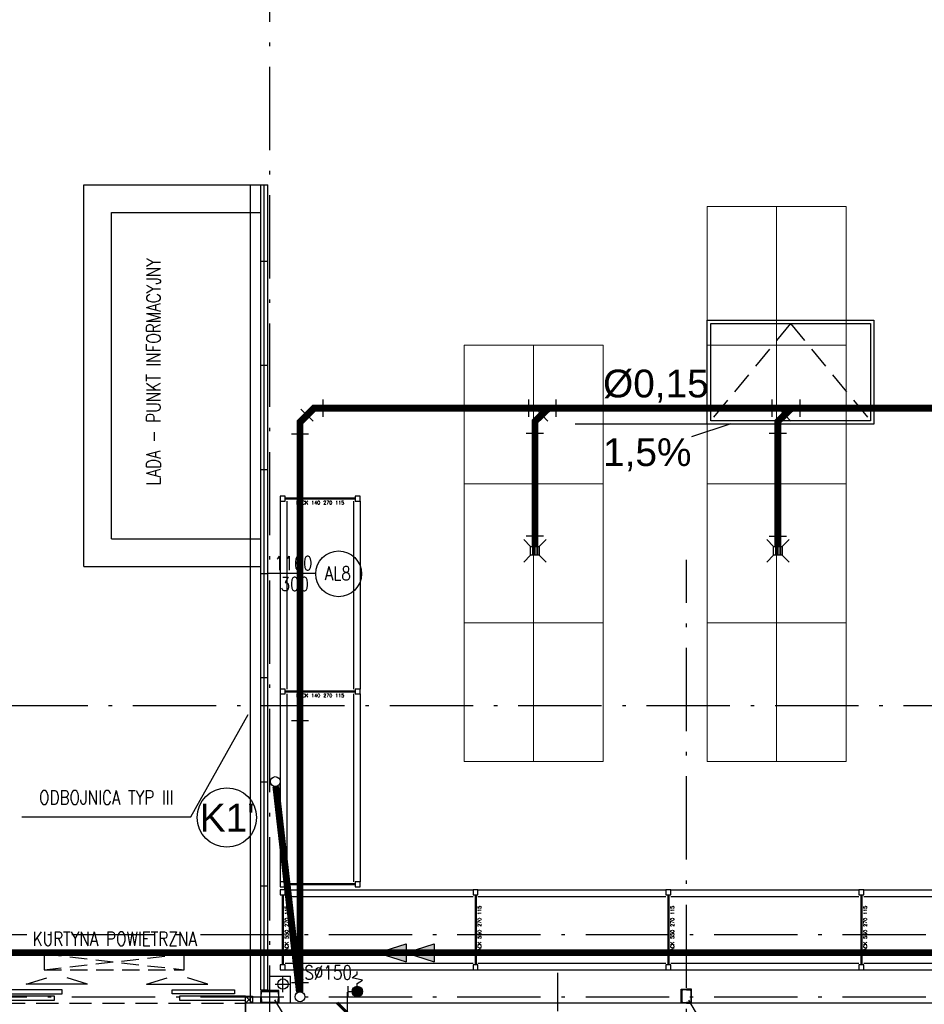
# Model space of a CAD drawing. Extents: x 153948 to 285449, y -89387 to -60195.
# Tile 29 of 100: x 255600 to 256903, y -85690 to -84272. Entities that reach past the tile are written whole.
import ezdxf
from ezdxf.enums import TextEntityAlignment as Align

# ---------------------------------------------------------------- set-up
doc = ezdxf.new("R2010")
doc.units = 0
doc.header["$LTSCALE"] = 100
doc.header["$MEASUREMENT"] = 0
doc.header["$PDMODE"] = 1
for name, pattern in [('ACAD_ISO10W100', [18.5, 12, -3, 0.5, -3]), ('DASHED2', [0.375, 0.25, -0.125]), ('HIDDEN2', [4.7625, 3.175, -1.5875])]:
    doc.linetypes.add(name, pattern=pattern)
doc.layers.get('0').update_dxf_attribs({"linetype": 'CONTINUOUS'})
doc.layers.get('DEFPOINTS').update_dxf_attribs({"linetype": 'CONTINUOUS'})
for name, color, linetype in [('1', 2, 'CONTINUOUS'), ('_INST OPIS', 7, 'CONTINUOUS'), ('_INST WODA', 4, 'CONTINUOUS'), ('_PROJ KS', 33, 'CONTINUOUS'), ('ALUMINIUM', 5, 'CONTINUOUS'), ('K-STA', 2, 'CONTINUOUS'), ('kanalizacja', 6, 'CONTINUOUS'), ('KRATKI', 33, 'CONTINUOUS'), ('OSIE', 8, 'ACAD_ISO10W100'), ('R-----OP', 2, 'CONTINUOUS'), ('RS REGAŁY', 7, 'CONTINUOUS'), ('RYNNY', 2, 'CONTINUOUS'), ('SCIANY-GK', 11, 'CONTINUOUS'), ('TEXT', 11, 'CONTINUOUS'), ('WYMIARY', 1, 'CONTINUOUS'), ('ŚWIETLIK', 2, 'CONTINUOUS')]:
    doc.layers.add(name, color=color, linetype=linetype)
doc.layers.add('PANELE', color=3, linetype='CONTINUOUS', lineweight=30)
doc.layers.add('RAK 140', color=2, linetype='CONTINUOUS', lineweight=9)
doc.styles.add('DYBY-NORMALNY-0-8-N', font='ROMANS.SHX', dxfattribs={"width": 0.8})
doc.styles.add('instalacje', font='arial.ttf', dxfattribs={"height": 40})
doc.styles.get("Standard").update_dxf_attribs({"font": 'txt.shx'})
doc.styles.add('STYLE2', font='isocp.shx', dxfattribs={"width": 0.8})
doc.dimstyles.new('KRESKI_100', dxfattribs={"dimscale": 20, "dimtxt": 2.2, "dimasz": 1.5, "dimexe": 1.5, "dimexo": 1.5, "dimgap": 0.6, "dimtad": 1, "dimdec": 1, "dimrnd": 0.5, "dimdsep": 46, "dimtxsty": 'STYLE2', "dimblk1": 'ARCHTICK', "dimblk2": 'ARCHTICK', "dimsah": 1, "dimcen": 2.5, "dimdle": 1.5, "dimclrd": 10, "dimclre": 10, "dimclrt": 15, "dimadec": 0, "dimazin": 0, "dimtfac": 1, "dimtdec": 1, "dimtmove": 1, "dimatfit": 3, "dimldrblk": 'ARCHTICK', "dimfxl": 1.5, "dimfxlon": 1, "dimtolj": 1, "dimtzin": 0, "dimarcsym": 0})

# ---------------------------------------------------------------- blocks, each defined once
blk = doc.blocks.new('SC260X2')
at = {"layer": '1'}
for points in [[(-13, 9), (-13, 0), (-12.4, 0), (-12.1, 7, -0.401015), (-11.1, 7.9), (11.1, 7.9, -0.401015), (12.1, 7), (12.4, 0), (13, 0), (13, 9)], [(-13, -9), (-13, 0), (-12.4, 0), (-12.1, -7, 0.401015), (-11.1, -7.9), (11.1, -7.9, 0.401015), (12.1, -7), (12.4, 0), (13, 0), (13, -9)]]:
    blk.add_lwpolyline(points, format="xyb", close=True, dxfattribs=at)
blk = doc.blocks.new('SC200X2')
at = {"layer": '1'}
for points in [[(-10, 7.5), (-10, 0), (-9.7, 0, 0.391021), (-9.1, 0.6), (-8.7, 5.6, -0.391021), (-7.6, 6.6), (7.6, 6.6, -0.391021), (8.7, 5.6), (9.1, 0.6, 0.391021), (9.7, 0), (10, 0), (10, 7.5)], [(-10, -7.5), (-10, 0), (-9.7, 0, -0.391021), (-9.1, -0.6), (-8.7, -5.6, 0.391021), (-7.6, -6.6), (7.6, -6.6, 0.391021), (8.7, -5.6), (9.1, -0.6, -0.391021), (9.7, 0), (10, 0), (10, -7.5)]]:
    blk.add_lwpolyline(points, format="xyb", close=True, dxfattribs=at)
blk = doc.blocks.new('_ARCHTICK')
at = {"color": 0, "linetype": 'ByBlock', "const_width": 0.15}
blk.add_lwpolyline([(-0.5, -0.5), (0.5, 0.5)], dxfattribs=at)
blk = doc.blocks.new('*D364')
at = {"layer": 'DEFPOINTS', "color": 0, "ltscale": 0.1, "transparency": 16777216}
for p in [(256350.4, -85703), (256072.3, -85725.5), (256350.4, -85725.5)]:
    blk.add_point(p, dxfattribs=at)
at = {"layer": 'WYMIARY', "color": 10, "lineweight": -2, "ltscale": 0.1, "transparency": 16777216}
for p, q in [((256072.3, -85703), (256072.3, -85673)), ((256102.3, -85703), (256042.3, -85703)), ((256072.3, -85703), (256072.3, -85725.5)), ((256102.3, -85725.5), (256042.3, -85725.5)), ((256072.3, -85725.5), (256072.3, -85755.5))]:
    blk.add_line(p, q, dxfattribs=at)
at = {"layer": 'WYMIARY', "color": 10, "lineweight": -2, "ltscale": 0.1, "transparency": 16777216, "xscale": 30, "yscale": 30, "zscale": 30}
for p, rotation in [((256072.3, -85703), 270), ((256072.3, -85725.5), 90)]:
    blk.add_blockref('_ARCHTICK', p, dxfattribs=dict(at, rotation=rotation))
at = {"layer": 'WYMIARY', "color": 15, "ltscale": 0.1, "transparency": 16777216, "insert": (256014.2, -85760.4), "char_height": 44, "attachment_point": 5, "rotation": 90, "style": 'STYLE2'}
blk.add_mtext('\\A1;22.5', dxfattribs=at)
blk = doc.blocks.new('Wpust_kr')
for p, q in [((0, 12.5), (-10, 22.5)), ((12.5, 12.5), (22.5, 22.5)), ((0, 0), (-10, -10)), ((0, 0), (0, 12.5)), ((0, 12.5), (12.5, 12.5)), ((0, 10), (12.5, 10)), ((0, 7.5), (12.5, 7.5)), ((0, 5), (12.5, 5)), ((0, 2.5), (12.5, 2.5)), ((12.5, 0), (0, 0)), ((12.5, 12.5), (12.5, 0)), ((12.5, 0), (22.5, -10))]:
    blk.add_line(p, q)
blk = doc.blocks.new('A$C67367134')
at = {"layer": '_INST WODA', "ltscale": 0.1}
for p, q in [((-7.5, 27.3), (0, 32.6)), ((0, 32.6), (0, 36.3)), ((-13.8, 15.2), (-13.8, 0)), ((7.7, 24), (-7.5, 27.3)), ((0, 19.3), (7.7, 24)), ((0, 15.2), (0, 19.3)), ((-13.8, 7.6), (-7.6, 7.6))]:
    blk.add_line(p, q, dxfattribs=at)
blk.add_circle((0, 7.6), 7.58, dxfattribs=at)
blk = doc.blocks.new('RACK 140 270 115')
at = {"color": 40}
for p, q in [((7, 115), (277.8, 115)), ((2.75, 108), (2.75, 7)), ((4.25, 108), (4.25, 7)), ((7, 105.5), (277.8, 105.5)), ((7, 9.5), (277.8, 9.5)), ((7, 0), (277.8, 0))]:
    blk.add_line(p, q, dxfattribs=at)
for points in [[(0, 108), (7, 108), (7, 115), (0, 115)], [(0, 0), (7, 0), (7, 7), (0, 7)]]:
    blk.add_lwpolyline(points, close=True, dxfattribs=at)
at = {"color": 40, "insert": (9.25, 57.5), "char_height": 5, "width": 101, "attachment_point": 5, "rotation": 90}
blk.add_mtext('RACK 140 270 115', dxfattribs=at)
blk = doc.blocks.new('NOGA RACK 140 007 115')
at = {"color": 40}
for p, q in [((2.75, 108), (2.75, 7)), ((4.25, 108), (4.25, 7))]:
    blk.add_line(p, q, dxfattribs=at)
for points in [[(0, 108), (7, 108), (7, 115), (0, 115)], [(0, 0), (7, 0), (7, 7), (0, 7)]]:
    blk.add_lwpolyline(points, close=True, dxfattribs=at)
blk = doc.blocks.new('RACK 550 270 115')
at = {"color": 6}
for p, q in [((7, 115), (277.8, 115)), ((2.75, 108), (2.75, 7)), ((4.25, 108), (4.25, 7)), ((7, 105.5), (277.8, 105.5)), ((7, 9.5), (277.8, 9.5)), ((7, 0), (277.8, 0))]:
    blk.add_line(p, q, dxfattribs=at)
for points in [[(0, 108), (7, 108), (7, 115), (0, 115)], [(0, 0), (7, 0), (7, 7), (0, 7)]]:
    blk.add_lwpolyline(points, close=True, dxfattribs=at)
at = {"color": 6, "insert": (9.25, 57.5), "char_height": 5, "width": 101, "attachment_point": 5, "rotation": 90}
blk.add_mtext('RACK 550 270 115', dxfattribs=at)

msp = doc.modelspace()

# ---------------------------------------------------------------- hatches: boundary and pattern name
at = {"layer": '_INST WODA', "ltscale": 0.1}
msp.add_hatch(color=256, dxfattribs=at).paths.add_polyline_path([(256093.98, -85671.96, 1), (256078.82, -85671.96, 1)])
at = {"layer": '_PROJ KS', "ltscale": 0.1}
for points in [[(256156.6, -85602.97), (256156.6, -85628.95), (256115.98, -85615.96)], [(256197.22, -85602.97), (256197.22, -85628.95), (256156.6, -85615.96)]]:
    msp.add_hatch(color=256, dxfattribs=at).paths.add_polyline_path(points)

# ---------------------------------------------------------------- linework, layer by layer
at = {"layer": '_INST OPIS', "ltscale": 0.1}
for p, q in [((256400.44, -84853.89), (256624.61, -84853.89)), ((256624.61, -84853.89), (256567.94, -84872.49))]:
    msp.add_line(p, q, dxfattribs=at)
msp.add_circle((255898.55, -85421.15), 42.67, dxfattribs=at)
at = {"layer": '_PROJ KS', "color": 7, "ltscale": 0.1}
for p, q in [((256036.94, -84818.99), (256036.94, -84843.9)), ((256333.12, -84818.99), (256333.12, -84843.9)), ((256372.46, -84818.99), (256372.46, -84843.9)), ((256683.49, -84818.99), (256683.49, -84843.9)), ((256723.92, -84818.99), (256723.92, -84843.9)), ((256005.06, -84832.64), (256022.67, -84850.25)), ((256343.49, -84831.92), (256360.76, -84849.86)), ((256693.49, -84831.92), (256710.76, -84849.86)), ((256354.76, -84867.63), (256329.86, -84867.63)), ((256704.76, -84867.66), (256679.86, -84867.66)), ((256016.32, -84868.65), (255991.41, -84868.65)), ((256354.76, -85015.94), (256329.86, -85015.94)), ((256704.76, -85016.2), (256679.86, -85016.2)), ((256016.32, -85281.68), (255991.41, -85281.68)), ((256016.32, -85659.41), (255991.41, -85659.41))]:
    msp.add_line(p, q, dxfattribs=at)
at = {"layer": '_PROJ KS', "ltscale": 0.1}
for p, q in [((256115.98, -85615.96), (256156.6, -85602.97)), ((256156.6, -85602.97), (256156.6, -85628.95)), ((256156.6, -85615.96), (256197.22, -85602.97)), ((256197.22, -85602.97), (256197.22, -85628.95)), ((256115.98, -85615.96), (256156.6, -85628.95)), ((256156.6, -85615.96), (256197.22, -85628.95))]:
    msp.add_line(p, q, dxfattribs=at)
at = {"layer": '_PROJ KS', "ltscale": 0.1, "const_width": 10}
for points in [[(256003.86, -85672.41), (256003.86, -84851.45), (256023.86, -84831.45), (257862.25, -84831.45), (257882.25, -84851.45), (257882.25, -85470.92)], [(256342.31, -85030.54), (256342.31, -84850.34), (256361.93, -84831.45)], [(256692.31, -85030.54), (256692.31, -84850.34), (256711.93, -84831.45)], [(257855.09, -85615.96), (253113.93, -85615.96), (253113.93, -85265.07)]]:
    msp.add_lwpolyline(points, dxfattribs=at)
at = {"layer": '_PROJ KS', "linetype": 'HIDDEN2', "ltscale": 0.1, "const_width": 10}
msp.add_lwpolyline([(256003.05, -85672.46), (255969.08, -85376.48)], dxfattribs=at)
at = {"layer": '_PROJ KS', "ltscale": 0.1}
for centre in [(255968.27, -85369.39), (256003.86, -85679.55)]:
    msp.add_circle(centre, 7.13, dxfattribs=at)
at = {"layer": 'ALUMINIUM', "ltscale": 0.1}
for p, q in [((255692.4, -84509.55), (255947.4, -84509.55)), ((255692.4, -85059.55), (255692.4, -84509.55)), ((255947.4, -84509.55), (255957.4, -84509.55)), ((255947.4, -84619.55), (255947.4, -84509.55)), ((255952.4, -84619.55), (255952.4, -84509.55)), ((255957.4, -84619.55), (255957.4, -84509.55)), ((255732.4, -85019.55), (255732.4, -84549.55)), ((255732.4, -84549.55), (255947.4, -84549.55)), ((255947.4, -84769.55), (255947.4, -84619.55)), ((255947.4, -84619.55), (255957.4, -84619.55)), ((255947.4, -84619.55), (255957.4, -84619.55)), ((255947.4, -84619.55), (255957.4, -84619.55)), ((255947.4, -84619.55), (255957.4, -84619.55)), ((255952.4, -84769.55), (255952.4, -84619.55)), ((255957.4, -84769.55), (255957.4, -84619.55)), ((255947.4, -84769.55), (255957.4, -84769.55)), ((255947.4, -84919.55), (255947.4, -84769.55)), ((255947.4, -84769.55), (255957.4, -84769.55)), ((255947.4, -84769.55), (255957.4, -84769.55)), ((255952.4, -84919.55), (255952.4, -84769.55)), ((255957.4, -84919.55), (255957.4, -84769.55)), ((255947.4, -84919.55), (255957.4, -84919.55)), ((255947.4, -84919.55), (255957.4, -84919.55)), ((255947.4, -85069.55), (255947.4, -84919.55)), ((255952.4, -85069.55), (255952.4, -84919.55)), ((255957.4, -85069.55), (255957.4, -84919.55)), ((255732.4, -85019.55), (255947.4, -85019.55)), ((255692.4, -85059.55), (255947.4, -85059.55)), ((255947.4, -85069.55), (255957.4, -85069.55)), ((255947.4, -85069.55), (255957.4, -85069.55)), ((255947.4, -85219.55), (255947.4, -85069.55)), ((255952.4, -85219.55), (255952.4, -85069.55)), ((255957.4, -85219.55), (255957.4, -85069.55)), ((255947.4, -85369.55), (255947.4, -85219.55)), ((255947.4, -85219.55), (255957.4, -85219.55)), ((255947.4, -85219.55), (255957.4, -85219.55)), ((255952.4, -85369.55), (255952.4, -85219.55)), ((255957.4, -85369.55), (255957.4, -85219.55)), ((255947.4, -85369.55), (255957.4, -85369.55)), ((255947.4, -85369.55), (255957.4, -85369.55)), ((255947.4, -85369.55), (255957.4, -85369.55)), ((255947.4, -85519.55), (255947.4, -85369.55)), ((255952.4, -85519.55), (255952.4, -85369.55)), ((255957.4, -85519.55), (255957.4, -85369.55)), ((255947.4, -85519.55), (255957.4, -85519.55)), ((255947.4, -85669.55), (255947.4, -85519.55)), ((255947.4, -85519.55), (255957.4, -85519.55)), ((255947.4, -85519.55), (255957.4, -85519.55)), ((255947.4, -85519.55), (255957.4, -85519.55)), ((255952.4, -85669.55), (255952.4, -85519.55)), ((255957.4, -85669.55), (255957.4, -85519.55)), ((255947.4, -85669.55), (255957.4, -85669.55))]:
    msp.add_line(p, q, dxfattribs=at)
at = {"layer": 'ALUMINIUM', "linetype": 'DASHED2'}
for p, q in [((255635.15, -85640.66), (255836.79, -85617.75)), ((255635.15, -85617.75), (255836.79, -85640.66))]:
    msp.add_line(p, q, dxfattribs=at)
at = {"layer": 'ALUMINIUM', "linetype": 'Continuous', "ltscale": 0.1}
for p, q in [((255609.64, -85661.38), (255639.09, -85652.26)), ((255697.88, -85661.38), (255609.64, -85661.38)), ((255697.88, -85661.38), (255668.43, -85652.26)), ((255782.93, -85661.38), (255812.38, -85652.26)), ((255782.93, -85661.38), (255871.17, -85661.38)), ((255871.17, -85661.38), (255841.72, -85652.26))]:
    msp.add_line(p, q, dxfattribs=at)
at = {"layer": 'ALUMINIUM', "linetype": 'DASHED2'}
msp.add_lwpolyline([(255635.15, -85617.75), (255635.15, -85640.66), (255836.79, -85640.66), (255836.79, -85617.75)], close=True, dxfattribs=at)
at = {"layer": 'ALUMINIUM'}
for points in [[(255571.12, -85675.23), (255661.12, -85675.23), (255661.12, -85669.64), (255571.12, -85669.64)], [(255909.68, -85675.23), (255819.68, -85675.23), (255819.68, -85669.64), (255909.68, -85669.64)], [(255560.4, -85684.14), (255650.4, -85684.14), (255650.4, -85678.55), (255560.4, -85678.55)], [(255830.4, -85684.14), (255925.4, -85684.14), (255925.4, -85678.55), (255830.4, -85678.55)]]:
    msp.add_lwpolyline(points, close=True, dxfattribs=at)
at = {"layer": 'ALUMINIUM', "linetype": 'HIDDEN2', "ltscale": 0.1}
msp.add_lwpolyline([(255195.4, -85688.55), (255925.4, -85688.55), (255925.4, -85727.96), (255195.4, -85727.96)], close=True, dxfattribs=at)
at = {"layer": 'K-STA', "color": 7, "ltscale": 0.1}
msp.add_line((255932.4, -85688.55), (255932.4, -84509.55), dxfattribs=at)
at = {"layer": 'K-STA', "ltscale": 0.1}
for p, q in [((255925.4, -85678.55), (255935.4, -85688.55)), ((255925.4, -85688.55), (255935.4, -85678.55))]:
    msp.add_line(p, q, dxfattribs=at)
at = {"layer": 'K-STA'}
msp.add_lwpolyline([(255925.4, -85678.55), (255935.4, -85678.55), (255935.4, -85688.55), (255925.4, -85688.55)], close=True, dxfattribs=at)
at = {"layer": 'OSIE', "ltscale": 0.1}
for p, q in [((255960.4, -86679.55), (255960.4, -73374.65)), ((256560.4, -86036.78), (256560.4, -85049.97)), ((248363.17, -85259.55), (263229.19, -85259.55)), ((247720.4, -85589.55), (263229.19, -85589.55)), ((256375.4, -86255.21), (256375.4, -85644.89)), ((255967.87, -85661.49), (255990.66, -85661.49)), ((255979.26, -85672.89), (255979.26, -85650.09)), ((247720.4, -85679.55), (263229.19, -85679.55))]:
    msp.add_line(p, q, dxfattribs=at)
at = {"layer": 'PANELE', "ltscale": 0.5}
msp.add_line((260290.4, -85688.55), (255925.4, -85688.55), dxfattribs=at)
at = {"layer": 'PANELE', "ltscale": 0.12}
msp.add_line((255925.4, -85703.05), (255925.4, -85688.55), dxfattribs=at)
at = {"layer": 'R-----OP'}
for p, q in [((255846.39, -85420.4), (255929.23, -85272.81)), ((255602.98, -85420.4), (255846.39, -85420.4))]:
    msp.add_line(p, q, dxfattribs=at)
msp.add_lwpolyline([(256027.08, -85069.55), (255957.4, -85069.55)], dxfattribs=at)
msp.add_circle((256059.52, -85070.03), 33, dxfattribs=at)
at = {"layer": 'RAK 140'}
for points in [[(256690.4, -84740.55), (256690.4, -84540.55), (256590.4, -84540.55), (256590.4, -84740.55)], [(256790.4, -84740.55), (256790.4, -84540.55), (256690.4, -84540.55), (256690.4, -84740.55)], [(256340.4, -84940.55), (256340.4, -84740.55), (256240.4, -84740.55), (256240.4, -84940.55)], [(256440.4, -84940.55), (256440.4, -84740.55), (256340.4, -84740.55), (256340.4, -84940.55)], [(256690.4, -84940.55), (256690.4, -84740.55), (256590.4, -84740.55), (256590.4, -84940.55)], [(256790.4, -84940.55), (256790.4, -84740.55), (256690.4, -84740.55), (256690.4, -84940.55)], [(256340.4, -85140.55), (256340.4, -84940.55), (256240.4, -84940.55), (256240.4, -85140.55)], [(256440.4, -85140.55), (256440.4, -84940.55), (256340.4, -84940.55), (256340.4, -85140.55)], [(256690.4, -85140.55), (256690.4, -84940.55), (256590.4, -84940.55), (256590.4, -85140.55)], [(256790.4, -85140.55), (256790.4, -84940.55), (256690.4, -84940.55), (256690.4, -85140.55)], [(256340.4, -85340.55), (256340.4, -85140.55), (256240.4, -85140.55), (256240.4, -85340.55)], [(256440.4, -85340.55), (256440.4, -85140.55), (256340.4, -85140.55), (256340.4, -85340.55)], [(256690.4, -85340.55), (256690.4, -85140.55), (256590.4, -85140.55), (256590.4, -85340.55)], [(256790.4, -85340.55), (256790.4, -85140.55), (256690.4, -85140.55), (256690.4, -85340.55)]]:
    msp.add_lwpolyline(points, close=True, dxfattribs=at)
at = {"layer": 'RYNNY', "ltscale": 0.1}
msp.add_circle((255979.26, -85661.13), 7.5, dxfattribs=at)
at = {"layer": 'SCIANY-GK', "ltscale": 0.1}
for p in [(255960.4, -85649.55), (255990.4, -85688.55)]:
    msp.add_line(p, (255990.4, -85649.55), dxfattribs=at)
at = {"layer": 'TEXT'}
for p, q in [((256034.26, -85792.74), (255967.39, -85684.05)), ((256627.78, -85792.74), (256564.15, -85684.55))]:
    msp.add_line(p, q, dxfattribs=at)
at = {"layer": 'ŚWIETLIK', "linetype": 'HIDDEN2', "ltscale": 0.1}
for q in [(256595.4, -84849.55), (256825.4, -84849.55)]:
    msp.add_line((256710.4, -84709.55), q, dxfattribs=at)
at = {"layer": 'ŚWIETLIK'}
for points in [[(256590.4, -84704.55), (256830.4, -84704.55), (256830.4, -84854.55), (256590.4, -84854.55)], [(256595.4, -84709.55), (256825.4, -84709.55), (256825.4, -84849.55), (256595.4, -84849.55)]]:
    msp.add_lwpolyline(points, close=True, dxfattribs=at)

# ---------------------------------------------------------------- block references
at = {"layer": '_INST WODA', "ltscale": 0.1}
msp.add_blockref('A$C67367134', (256086.4, -85679.55), dxfattribs=at)
at = {"layer": 'K-STA', "ltscale": 0.5}
msp.add_blockref('SC260X2', (255960.4, -85679.55), dxfattribs=at)
at = {"layer": 'K-STA', "ltscale": 0.5, "rotation": 270}
msp.add_blockref('SC200X2', (256560.4, -85678.55), dxfattribs=at)
at = {"layer": 'kanalizacja', "rotation": 270}
for p in [(256336.06, -85030.54), (256686.06, -85030.54)]:
    msp.add_blockref('Wpust_kr', p, dxfattribs=at)
at = {"layer": 'KRATKI', "rotation": 270}
for p in [(256336.06, -85030.54), (256686.06, -85030.54)]:
    msp.add_blockref('Wpust_kr', p, dxfattribs=at)
at = {"layer": 'RS REGAŁY', "rotation": 270}
for name, p in [('RACK 140 270 115', (255975.4, -84958.35)), ('RACK 140 270 115', (255975.4, -85236.15)), ('NOGA RACK 140 007 115', (255975.4, -85513.95))]:
    msp.add_blockref(name, p, dxfattribs=at)
at = {"layer": 'RS REGAŁY'}
for p in [(255975.4, -85640.59), (256253.2, -85640.59), (256531, -85640.59), (256808.8, -85640.59)]:
    msp.add_blockref('RACK 550 270 115', p, dxfattribs=at)

# ---------------------------------------------------------------- texts
at = {"layer": '_INST OPIS', "ltscale": 0.1, "style": 'instalacje'}
for s, p in [('%%C0,15 ', (256440.4, -84815.84)), ('1,5%%%', (256440.4, -84914.77)), ("K1'", (255859.37, -85441.45))]:
    msp.add_text(s, height=40, dxfattribs=at).set_placement(p)
at = {"layer": 'R-----OP', "color": 2, "style": 'DYBY-NORMALNY-0-8-N', "width": 0.8}
msp.add_text('LADA - PUNKT INFORMACYJNY', height=20, rotation=90, dxfattribs=at).set_placement((255792.83, -84778.84), align=Align.MIDDLE)
for s, p in [('1160', (255994.42, -85054.55)), ('300', (255996.26, -85084.77)), ('ODBOJNICA TYP III', (255724.69, -85392.45)), ('KURTYNA POWIETRZNA', (255737.14, -85595.99)), ('RS%%c150', (256037.24, -85644.58))]:
    msp.add_text(s, height=20, dxfattribs=at).set_placement(p, align=Align.MIDDLE)
msp.add_text('AL8', height=20, dxfattribs=at).set_placement((256058.28, -85069.36), align=Align.MIDDLE_CENTER)

# ---------------------------------------------------------------- dimensions: what is measured, and where the dimension line sits
at = {"layer": 'WYMIARY', "ltscale": 0.1}
dim = msp.add_linear_dim(base=(256072.3, -85725.55), p1=(256350.4, -85703.05), p2=(256350.4, -85725.55), angle=90, dimstyle='KRESKI_100', dxfattribs=at)
dim.commit()
dim.dimension.update_dxf_attribs({"geometry": '*D364', "text_midpoint": (256048.25, -85760.4), "dimtype": 160})

doc.saveas('drawing.dxf')
